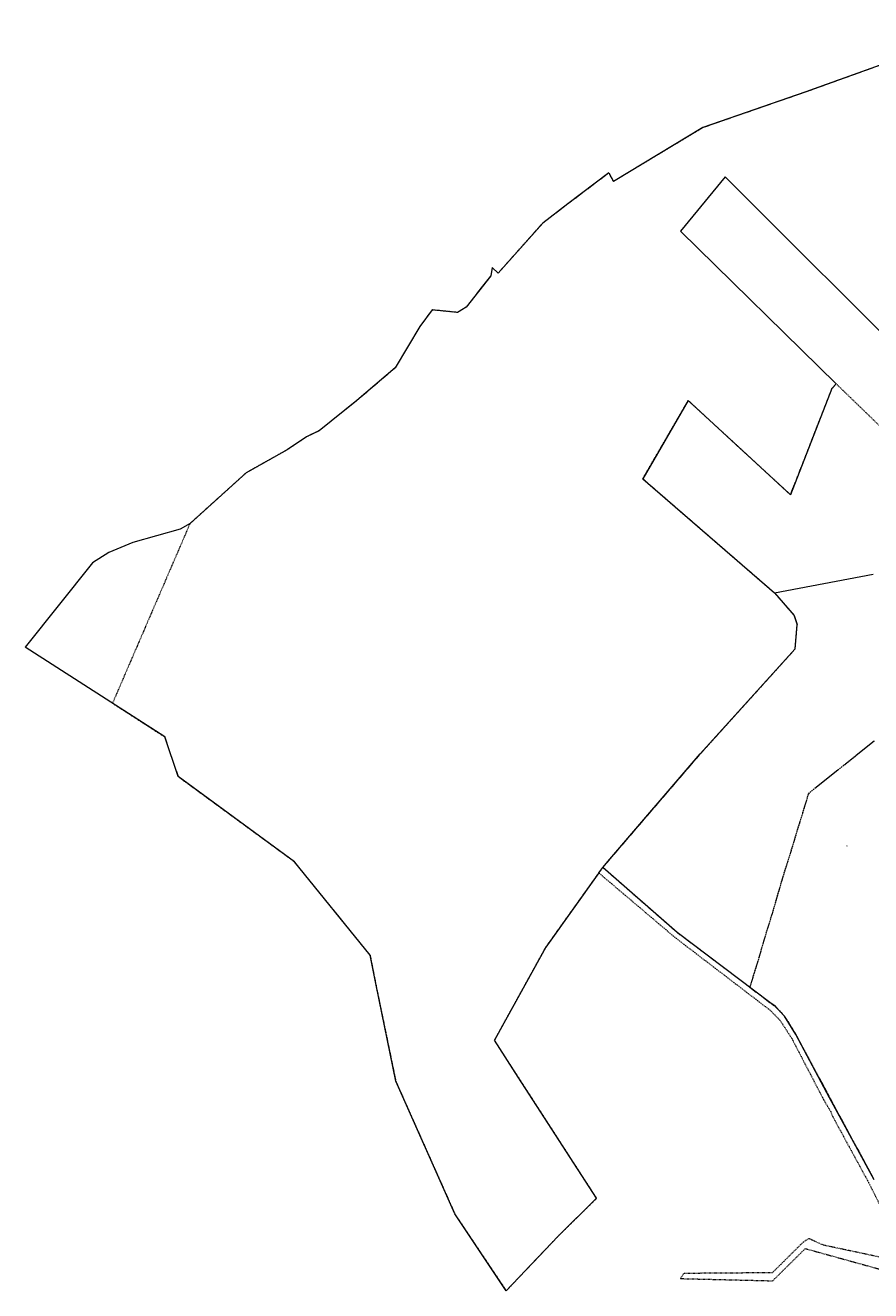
# Model space of a CAD drawing. Header units: metres. Extents: x 5549007 to 5551206, y 5955197 to 5958932.
# Tile 8 of 23: x 5549007 to 5549799, y 5957684 to 5958870. Entities that reach past the tile are written whole.
import ezdxf

# ---------------------------------------------------------------- set-up
doc = ezdxf.new("R2010")
doc.units = ezdxf.units.M
for name, pattern in [('219-500', [0]), ('egkk-500', [2, 1.5, -0.5]), ('egug-500', [1, 0.5, -0.5])]:
    doc.linetypes.add(name, pattern=pattern)
doc.styles.get("Standard").update_dxf_attribs({"font": 'Working1250', "width": 0.75})

msp = doc.modelspace()

# ---------------------------------------------------------------- linework, layer by layer
at = {"layer": '217-kontur klasyfikacyjny', "color": 92, "linetype": 'egkk-500', "lineweight": 18, "flags": 128}
for points in [[(5549802.27, 5958198.74), (5549784.58, 5958184.54)], [(5549784.58, 5958184.54), (5549774.11, 5958176.27)], [(5549768.21, 5958171.54), (5549740.73, 5958149.62)], [(5549774.11, 5958176.27), (5549768.21, 5958171.54)], [(5549740.73, 5958149.62), (5549735.25, 5958131.5)], [(5549735.25, 5958131.5), (5549729.99, 5958114.57)], [(5549729.99, 5958114.57), (5549725.78, 5958100.37)], [(5549725.78, 5958100.37), (5549721.33, 5958086.11)], [(5549721.33, 5958086.11), (5549716.88, 5958071.91)], [(5549716.88, 5958071.91), (5549711.57, 5958053.85)], [(5549711.57, 5958053.85), (5549706.44, 5958036.16)], [(5549706.44, 5958036.16), (5549702.59, 5958024)], [(5549702.59, 5958024), (5549698.38, 5958009.98)], [(5549698.38, 5958009.98), (5549693.19, 5957991.99)], [(5549693.19, 5957991.99), (5549689.78, 5957981.41)], [(5549689.78, 5957981.41), (5549685.91, 5957968.11)], [(5549685.91, 5957968.11), (5549704.68, 5957953.98)], [(5549704.68, 5957953.98), (5549709.62, 5957950.26)], [(5549709.62, 5957950.26), (5549718.31, 5957941)], [(5549718.31, 5957941), (5549728.94, 5957923.92)], [(5549728.94, 5957923.92), (5549760.68, 5957864.51)], [(5549760.68, 5957864.51), (5549768.07, 5957850.75)], [(5549768.07, 5957850.75), (5549801.25, 5957789.78)]]:
    msp.add_lwpolyline(points, dxfattribs=at)
at = {"layer": '218-kontur użytku gruntowego', "color": 3, "linetype": 'egug-500', "lineweight": 18, "flags": 128}
for points in [[(5549912.3, 5958870.06), (5549738.33, 5958807.59)], [(5549738.33, 5958807.59), (5549641.8, 5958774.09)], [(5549641.8, 5958774.09), (5549557.99, 5958723.65)], [(5549553.73, 5958731.69), (5549515.31, 5958702.55)], [(5549557.99, 5958723.65), (5549553.73, 5958731.69)], [(5549515.31, 5958702.55), (5549491.78, 5958684.7)], [(5549491.78, 5958684.7), (5549450.03, 5958637.78)], [(5549443.16, 5958635.32), (5549419.94, 5958605.82)], [(5549444.35, 5958642.83), (5549443.16, 5958635.32)], [(5549450.03, 5958637.78), (5549444.35, 5958642.83)], [(5549388.06, 5958603.21), (5549376.71, 5958587.76)], [(5549411.92, 5958600.84), (5549388.06, 5958603.21)], [(5549419.94, 5958605.82), (5549411.92, 5958600.84)], [(5549376.71, 5958587.76), (5549353.6, 5958548.96)], [(5549353.6, 5958548.96), (5549317.67, 5958518.3)], [(5549733.19, 5958453.58), (5549762.86, 5958529.47)], [(5549762.86, 5958529.47), (5549766.81, 5958533.91)], [(5549766.81, 5958533.91), (5549826.39, 5958476.2)], [(5549317.67, 5958518.3), (5549282.18, 5958489.98)], [(5549585.5, 5958444.93), (5549628.07, 5958518.27)], [(5549628.07, 5958518.27), (5549723.95, 5958429.96)], [(5549282.18, 5958489.98), (5549270.32, 5958484.23)], [(5549270.32, 5958484.23), (5549252.39, 5958472.16)], [(5549252.39, 5958472.16), (5549213.78, 5958450.44)], [(5549725.01, 5958432.69), (5549733.19, 5958453.58)], [(5549213.78, 5958450.44), (5549161.21, 5958402.97)], [(5549598.87, 5958433.34), (5549585.5, 5958444.93)], [(5549709.07, 5958337.86), (5549598.87, 5958433.34)], [(5549723.95, 5958429.96), (5549725.01, 5958432.69)], [(5549161.21, 5958402.97), (5549088.55, 5958234.41)], [(5549727.51, 5958316.57), (5549709.07, 5958337.86)], [(5549730.31, 5958308.21), (5549727.51, 5958316.57)], [(5549728.36, 5958285.31), (5549730.31, 5958308.21)], [(5549680.62, 5958232.46), (5549728.36, 5958285.31)], [(5549088.55, 5958234.41), (5549137.5, 5958202.84)], [(5549671.49, 5958222.34), (5549680.62, 5958232.46)], [(5549639.44, 5958186.86), (5549671.49, 5958222.34)], [(5549137.5, 5958202.84), (5549150.09, 5958165.61)], [(5549802.27, 5958198.74), (5549784.58, 5958184.54)], [(5549554.66, 5958088.09), (5549639.44, 5958186.86)], [(5549784.58, 5958184.54), (5549774.11, 5958176.27)], [(5549768.21, 5958171.54), (5549740.73, 5958149.62)], [(5549774.11, 5958176.27), (5549768.21, 5958171.54)], [(5549150.09, 5958165.61), (5549259.03, 5958085.8)], [(5549740.73, 5958149.62), (5549735.25, 5958131.5)], [(5549735.25, 5958131.5), (5549729.99, 5958114.57)], [(5549729.99, 5958114.57), (5549725.78, 5958100.37)], [(5549725.78, 5958100.37), (5549721.33, 5958086.11)], [(5549259.03, 5958085.8), (5549329.96, 5957998.2)], [(5549548.12, 5958080.44), (5549554.66, 5958088.09)], [(5549721.33, 5958086.11), (5549716.88, 5958071.91)], [(5549494.7, 5958005.82), (5549544.27, 5958075.37)], [(5549544.27, 5958075.37), (5549548.12, 5958080.44)], [(5549544.27, 5958075.37), (5549566.99, 5958056.12)], [(5549602.42, 5958032.87), (5549548.12, 5958080.44)], [(5549716.88, 5958071.91), (5549711.57, 5958053.85)], [(5549566.99, 5958056.12), (5549615.55, 5958014.96)], [(5549711.57, 5958053.85), (5549706.44, 5958036.16)], [(5549617.84, 5958019.36), (5549602.42, 5958032.87)], [(5549706.44, 5958036.16), (5549702.59, 5958024)], [(5549615.55, 5958014.96), (5549700.45, 5957949.94)], [(5549685.91, 5957968.11), (5549617.84, 5958019.36)], [(5549702.59, 5958024), (5549698.38, 5958009.98)], [(5549451.96, 5957928.25), (5549494.7, 5958005.82)], [(5549698.38, 5958009.98), (5549693.19, 5957991.99)], [(5549329.96, 5957998.2), (5549335.53, 5957969.96)], [(5549693.19, 5957991.99), (5549689.78, 5957981.41)], [(5549689.78, 5957981.41), (5549685.91, 5957968.11)], [(5549335.53, 5957969.96), (5549354.1, 5957879.97)], [(5549685.91, 5957968.11), (5549704.68, 5957953.98)], [(5549700.45, 5957949.94), (5549705.35, 5957946.19)], [(5549704.68, 5957953.98), (5549709.62, 5957950.26)], [(5549705.35, 5957946.19), (5549714.18, 5957937.07)], [(5549709.62, 5957950.26), (5549718.31, 5957941)], [(5549714.18, 5957937.07), (5549725.1, 5957920.26)], [(5549718.31, 5957941), (5549728.94, 5957923.92)], [(5549446.53, 5957918.41), (5549451.96, 5957928.25)], [(5549725.1, 5957920.26), (5549755.19, 5957862.38)], [(5549728.94, 5957923.92), (5549760.68, 5957864.51)], [(5549468.79, 5957883.97), (5549446.53, 5957918.41)], [(5549542.28, 5957770.25), (5549468.79, 5957883.97)], [(5549354.1, 5957879.97), (5549376.06, 5957830.62)], [(5549755.19, 5957862.38), (5549761.67, 5957851.49)], [(5549760.68, 5957864.51), (5549768.07, 5957850.75)], [(5549761.67, 5957851.49), (5549762.57, 5957848.63)], [(5549762.57, 5957848.63), (5549796.46, 5957786.36)], [(5549768.07, 5957850.75), (5549801.25, 5957789.78)], [(5549376.06, 5957830.62), (5549377.28, 5957827.89)], [(5549377.28, 5957827.89), (5549409.43, 5957755.62)], [(5549796.46, 5957786.36), (5549797.01, 5957785.36)], [(5549797.01, 5957785.36), (5549816.91, 5957745.71)], [(5549506.26, 5957734.8), (5549542.28, 5957770.25)], [(5549409.43, 5957755.62), (5549457.62, 5957683.63)], [(5549457.62, 5957683.63), (5549506.26, 5957734.8)], [(5549741.01, 5957732.52), (5549735.36, 5957728.63)], [(5549755.18, 5957726.18), (5549741.01, 5957732.52)], [(5549735.36, 5957728.63), (5549706.95, 5957700.44)], [(5549707.32, 5957692.91), (5549737.83, 5957723.13)], [(5549737.83, 5957723.13), (5549807.84, 5957703.75)], [(5549768.48, 5957723.38), (5549755.18, 5957726.18)], [(5549777.81, 5957721.41), (5549768.48, 5957723.38)], [(5549835.65, 5957709.24), (5549777.81, 5957721.41)], [(5549624.14, 5957699.78), (5549620.52, 5957695)], [(5549620.52, 5957695), (5549707.32, 5957692.91)], [(5549706.95, 5957700.44), (5549624.14, 5957699.78)]]:
    msp.add_lwpolyline(points, dxfattribs=at)
at = {"layer": '219-działka ewidencyjna', "color": 7, "linetype": '219-500', "lineweight": 18, "flags": 128}
for points in [[(5549912.3, 5958870.06), (5549738.33, 5958807.59)], [(5549738.33, 5958807.59), (5549641.8, 5958774.09)], [(5549641.8, 5958774.09), (5549557.99, 5958723.65)], [(5549553.73, 5958731.69), (5549515.31, 5958702.55)], [(5549553.73, 5958731.69), (5549557.99, 5958723.65)], [(5549662.82, 5958728.07), (5549620.82, 5958677.18)], [(5549848.03, 5958543), (5549662.82, 5958728.07)], [(5549515.31, 5958702.55), (5549491.78, 5958684.7)], [(5549491.78, 5958684.7), (5549450.03, 5958637.78)], [(5549766.81, 5958533.91), (5549620.82, 5958677.18)], [(5549443.16, 5958635.32), (5549419.94, 5958605.82)], [(5549444.35, 5958642.83), (5549443.16, 5958635.32)], [(5549450.03, 5958637.78), (5549444.35, 5958642.83)], [(5549388.06, 5958603.21), (5549376.71, 5958587.76)], [(5549411.92, 5958600.84), (5549388.06, 5958603.21)], [(5549419.94, 5958605.82), (5549411.92, 5958600.84)], [(5549376.71, 5958587.76), (5549353.6, 5958548.96)], [(5549353.6, 5958548.96), (5549317.67, 5958518.3)], [(5549762.86, 5958529.47), (5549723.95, 5958429.96)], [(5549766.81, 5958533.91), (5549762.86, 5958529.47)], [(5549317.67, 5958518.3), (5549282.18, 5958489.98)], [(5549628.07, 5958518.27), (5549585.5, 5958444.93)], [(5549723.95, 5958429.96), (5549628.07, 5958518.27)], [(5549282.18, 5958489.98), (5549270.32, 5958484.23)], [(5549270.32, 5958484.23), (5549252.39, 5958472.16)], [(5549252.39, 5958472.16), (5549213.78, 5958450.44)], [(5549213.78, 5958450.44), (5549161.21, 5958402.97)], [(5549585.5, 5958444.93), (5549709.07, 5958337.86)], [(5549151.94, 5958397.79), (5549107.63, 5958385.18)], [(5549161.21, 5958402.97), (5549151.94, 5958397.79)], [(5549107.63, 5958385.18), (5549085.07, 5958375.72)], [(5549085.07, 5958375.72), (5549069.91, 5958365.96)], [(5549069.91, 5958365.96), (5549006.86, 5958287.06)], [(5549709.07, 5958337.86), (5549801.46, 5958355.43)], [(5549709.07, 5958337.86), (5549727.51, 5958316.57)], [(5549727.51, 5958316.57), (5549730.31, 5958308.21)], [(5549728.36, 5958285.31), (5549730.31, 5958308.21)], [(5549137.5, 5958202.84), (5549006.86, 5958287.06)], [(5549639.44, 5958186.86), (5549728.36, 5958285.31)], [(5549150.09, 5958165.61), (5549137.5, 5958202.84)], [(5549554.66, 5958088.09), (5549639.44, 5958186.86)], [(5549259.03, 5958085.8), (5549150.09, 5958165.61)], [(5549329.96, 5957998.2), (5549259.03, 5958085.8)], [(5549548.12, 5958080.44), (5549554.66, 5958088.09)], [(5549544.27, 5958075.37), (5549494.7, 5958005.82)], [(5549544.27, 5958075.37), (5549548.12, 5958080.44)], [(5549617.84, 5958019.36), (5549548.12, 5958080.44)], [(5549704.68, 5957953.98), (5549617.84, 5958019.36)], [(5549494.7, 5958005.82), (5549451.96, 5957928.25)], [(5549335.53, 5957969.96), (5549329.96, 5957998.2)], [(5549354.1, 5957879.97), (5549335.53, 5957969.96)], [(5549709.62, 5957950.26), (5549704.68, 5957953.98)], [(5549718.31, 5957941), (5549709.62, 5957950.26)], [(5549728.94, 5957923.92), (5549718.31, 5957941)], [(5549451.96, 5957928.25), (5549446.53, 5957918.41)], [(5549760.68, 5957864.51), (5549728.94, 5957923.92)], [(5549468.79, 5957883.97), (5549446.53, 5957918.41)], [(5549542.28, 5957770.25), (5549468.79, 5957883.97)], [(5549409.43, 5957755.62), (5549354.1, 5957879.97)], [(5549768.07, 5957850.75), (5549760.68, 5957864.51)], [(5549802.5, 5957787.49), (5549768.07, 5957850.75)], [(5549542.28, 5957770.25), (5549506.26, 5957734.8)], [(5549457.62, 5957683.63), (5549409.43, 5957755.62)], [(5549506.26, 5957734.8), (5549457.62, 5957683.63)]]:
    msp.add_lwpolyline(points, dxfattribs=at)

# ---------------------------------------------------------------- texts
at = {"layer": '211-numer działki ewidencyjnej', "color": 7, "linetype": 'CONTINUOUS', "lineweight": 18, "width": 0.79}
msp.add_text('1/4', height=1, dxfattribs=at).set_placement((5549775.77, 5958100.07))

doc.saveas('drawing.dxf')
